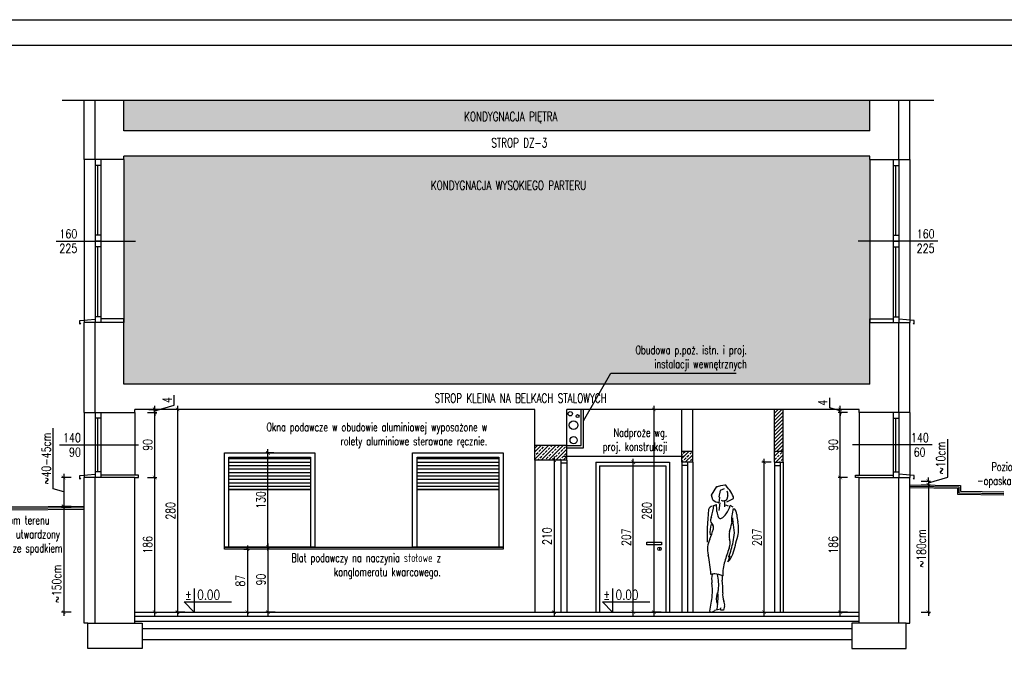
# Model space of a CAD drawing. Header units: millimetres. Extents: x 31969 to 285678, y -69766 to -1123.
# Tile 131 of 161: x 147961 to 149322, y -9936 to -9053. Entities that reach past the tile are written whole.
import ezdxf
from ezdxf.enums import TextEntityAlignment as Align
from ezdxf.lldxf.tags import DXFTag

# ---------------------------------------------------------------- set-up
doc = ezdxf.new("R2010")
doc.units = ezdxf.units.MM
for name, color, linetype in [('a-biblioteka', 251, 'Continuous'), ('a-izolacja 1', 3, 'Continuous'), ('a-koty', 1, 'Continuous'), ('a-opis 1', 3, 'Continuous'), ('a-opis stolarki 2', 1, 'Continuous'), ('a-przekrój 1', 3, 'Continuous'), ('a-przekrój 2', 251, 'Continuous'), ('a-przekrój 3', 1, 'Continuous'), ('a-ramka', 7, 'Continuous'), ('a-stolarka okienna', 3, 'Continuous'), ('a-szkło', 4, 'Continuous'), ('a-szraf', 252, 'Continuous'), ('a-widokowa', 3, 'Continuous'), ('a-wymiary', 11, 'Continuous'), ('a-ściany działowe projektowane', 5, 'Continuous'), ('a-ściany istniejące murowane', 6, 'Continuous')]:
    doc.layers.add(name, color=color, linetype=linetype)
doc.styles.add('RS01507', font='romans.shx', dxfattribs={"width": 0.7, "height": 0.15})
doc.styles.add('WYMIAR', font='romans.shx', dxfattribs={"width": 0.8})
doc.styles.add('WYMIARY', font='simplex.shx', dxfattribs={"width": 0.75})
tags = doc.linetypes.add('DASHED', pattern=[0.75, 0.5, -0.25]).pattern_tags.tags
tags[6:7] = [DXFTag(74, 4), DXFTag(75, 0), DXFTag(340, '0'), DXFTag(46, 1.0), DXFTag(50, 0.0), DXFTag(44, 0.0), DXFTag(45, 0.0)]
tags[4:5] = [DXFTag(74, 4), DXFTag(75, 0), DXFTag(340, '0'), DXFTag(46, 1.0), DXFTag(50, 0.0), DXFTag(44, 0.0), DXFTag(45, 0.0)]
doc.dimstyles.new('MAREK50', dxfattribs={"dimtxt": 12.5, "dimasz": 5, "dimexe": 3, "dimexo": 2, "dimgap": 3.5, "dimtad": 1, "dimdec": 1, "dimdsep": 46, "dimtxsty": 'WYMIARY', "dimblk1": 'ARCHTICK', "dimblk2": 'ARCHTICK', "dimsah": 1, "dimcen": 2.5, "dimdle": 5, "dimadec": 0, "dimazin": 0, "dimtfac": 1, "dimtdec": 1, "dimtmove": 1, "dimatfit": 3, "dimldrblk": 'ARCHTICK', "dimfxl": 0, "dimtolj": 1, "dimtzin": 0, "dimarcsym": 0})
pattern_1 = [(45, (194.2084, 0), (-5.05139407, 5.05139407), []), (45, (191.683, 2.526), (-5.05139407, 5.05139407), [3.571875, -1.7859375])]

# ---------------------------------------------------------------- blocks, each defined once
blk = doc.blocks.new('_ARCHTICK')
at = {"color": 0, "linetype": 'ByBlock', "const_width": 0.15}
blk.add_lwpolyline([(-0.5, -0.5), (0.5, 0.5)], dxfattribs=at)
blk = doc.blocks.new('*D28')
at = {"layer": 'a-wymiary', "color": 0, "lineweight": -2, "ltscale": 100}
for p, q in [((148847.6, -9591.4), (148834.6, -9591.4)), ((148837.6, -9586.4), (148837.6, -9876.4)), ((148847.6, -9871.4), (148834.6, -9871.4))]:
    blk.add_line(p, q, dxfattribs=at)
at = {"layer": 'DEFPOINTS', "color": 0, "ltscale": 100}
for p in [(148852.1, -9591.4), (148837.6, -9871.4), (148864.1, -9871.4)]:
    blk.add_point(p, dxfattribs=at)
at = {"layer": 'a-wymiary', "color": 0, "lineweight": -2, "ltscale": 100, "xscale": 5, "yscale": 5, "zscale": 5}
for p, rotation in [((148837.6, -9591.4), 90), ((148837.6, -9871.4), 270)]:
    blk.add_blockref('_ARCHTICK', p, dxfattribs=dict(at, rotation=rotation))
at = {"layer": 'a-wymiary', "color": 0, "ltscale": 100, "insert": (148827.8, -9731.4), "char_height": 12.5, "attachment_point": 5, "rotation": 90, "style": 'WYMIARY'}
blk.add_mtext('\\A1;280', dxfattribs=at)
blk = doc.blocks.new('*D29')
at = {"layer": 'a-wymiary', "color": 0, "lineweight": -2, "ltscale": 100}
for p, q in [((148189.2, -9591.4), (148176.2, -9591.4)), ((148179.2, -9586.4), (148179.2, -9876.4)), ((148189.2, -9871.4), (148176.2, -9871.4))]:
    blk.add_line(p, q, dxfattribs=at)
at = {"layer": 'DEFPOINTS', "color": 0, "ltscale": 100}
for p in [(148252.6, -9591.4), (148179.2, -9871.4), (148252.6, -9871.4)]:
    blk.add_point(p, dxfattribs=at)
at = {"layer": 'a-wymiary', "color": 0, "lineweight": -2, "ltscale": 100, "xscale": 5, "yscale": 5, "zscale": 5}
for p, rotation in [((148179.2, -9591.4), 90), ((148179.2, -9871.4), 270)]:
    blk.add_blockref('_ARCHTICK', p, dxfattribs=dict(at, rotation=rotation))
at = {"layer": 'a-wymiary', "color": 0, "ltscale": 100, "insert": (148169.5, -9731.4), "char_height": 12.5, "attachment_point": 5, "rotation": 90, "style": 'WYMIARY'}
blk.add_mtext('\\A1;280', dxfattribs=at)
blk = doc.blocks.new('*D26')
at = {"layer": 'a-wymiary', "color": 0, "lineweight": -2, "ltscale": 100}
for p, q in [((148137.7, -9685.4), (148150.7, -9685.4)), ((148147.7, -9876.4), (148147.7, -9680.4)), ((148137.7, -9871.4), (148150.7, -9871.4))]:
    blk.add_line(p, q, dxfattribs=at)
at = {"layer": 'DEFPOINTS', "color": 0, "ltscale": 100}
for p in [(148120.2, -9685.4), (148147.7, -9685.4), (148120.2, -9871.4)]:
    blk.add_point(p, dxfattribs=at)
at = {"layer": 'a-wymiary', "color": 0, "lineweight": -2, "ltscale": 100, "xscale": 5, "yscale": 5, "zscale": 5}
for p, rotation in [((148147.7, -9685.4), 90), ((148147.7, -9871.4), 270)]:
    blk.add_blockref('_ARCHTICK', p, dxfattribs=dict(at, rotation=rotation))
at = {"layer": 'a-wymiary', "color": 0, "ltscale": 100, "insert": (148137.9, -9778.4), "char_height": 12.5, "attachment_point": 5, "rotation": 90, "style": 'WYMIARY'}
blk.add_mtext('\\A1;186', dxfattribs=at)
blk = doc.blocks.new('*D27')
at = {"layer": 'a-wymiary', "color": 0, "lineweight": -2, "ltscale": 100}
for p, q in [((148147.7, -9690.4), (148147.7, -9590.4)), ((148137.7, -9595.4), (148150.7, -9595.4)), ((148137.7, -9685.4), (148150.7, -9685.4))]:
    blk.add_line(p, q, dxfattribs=at)
at = {"layer": 'DEFPOINTS', "color": 0, "ltscale": 100}
for p in [(148120.2, -9595.4), (148147.7, -9595.4), (148120.2, -9685.4)]:
    blk.add_point(p, dxfattribs=at)
at = {"layer": 'a-wymiary', "color": 0, "lineweight": -2, "ltscale": 100, "xscale": 5, "yscale": 5, "zscale": 5}
for p, rotation in [((148147.7, -9595.4), 90), ((148147.7, -9685.4), 270)]:
    blk.add_blockref('_ARCHTICK', p, dxfattribs=dict(at, rotation=rotation))
at = {"layer": 'a-wymiary', "color": 0, "ltscale": 100, "insert": (148137.9, -9640.4), "char_height": 12.5, "attachment_point": 5, "rotation": 90, "style": 'WYMIARY'}
blk.add_mtext('\\A1;90', dxfattribs=at)
blk = doc.blocks.new('*D30')
at = {"layer": 'a-wymiary', "color": 0, "lineweight": -2, "ltscale": 100}
for p, q in [((148174.7, -9585.3), (148174.7, -9571.6)), ((148139.7, -9591.4), (148150.7, -9591.4)), ((148147.7, -9593.4), (148174.7, -9585.3)), ((148147.7, -9591.4), (148147.7, -9586.4)), ((148147.7, -9595.4), (148147.7, -9591.4)), ((148147.7, -9595.4), (148147.7, -9591.4)), ((148139.7, -9595.4), (148150.7, -9595.4)), ((148147.7, -9595.4), (148147.7, -9600.4))]:
    blk.add_line(p, q, dxfattribs=at)
at = {"layer": 'DEFPOINTS', "color": 0, "ltscale": 100}
for p in [(148137.7, -9591.4), (148147.7, -9591.4), (148137.7, -9595.4)]:
    blk.add_point(p, dxfattribs=at)
at = {"layer": 'a-wymiary', "color": 0, "lineweight": -2, "ltscale": 100, "xscale": 5, "yscale": 5, "zscale": 5}
for p, rotation in [((148147.7, -9591.4), 270), ((148147.7, -9595.4), 90)]:
    blk.add_blockref('_ARCHTICK', p, dxfattribs=dict(at, rotation=rotation))
at = {"layer": 'a-wymiary', "color": 0, "ltscale": 100, "insert": (148164.9, -9578.5), "char_height": 12.5, "attachment_point": 5, "rotation": 90, "style": 'WYMIARY'}
blk.add_mtext('\\A1;4', dxfattribs=at)
blk = doc.blocks.new('*D31')
at = {"layer": 'a-wymiary', "color": 0, "lineweight": -2, "ltscale": 100}
for p, q in [((148699.7, -9661.4), (148696.7, -9661.4)), ((148699.7, -9656.4), (148699.7, -9876.4)), ((148699.7, -9871.4), (148696.7, -9871.4))]:
    blk.add_line(p, q, dxfattribs=at)
at = {"layer": 'DEFPOINTS', "color": 0, "ltscale": 100}
for p in [(148701.6, -9661.4), (148699.7, -9871.4), (148701.6, -9871.4)]:
    blk.add_point(p, dxfattribs=at)
at = {"layer": 'a-wymiary', "color": 0, "lineweight": -2, "ltscale": 100, "xscale": 5, "yscale": 5, "zscale": 5}
for p, rotation in [((148699.7, -9661.4), 90), ((148699.7, -9871.4), 270)]:
    blk.add_blockref('_ARCHTICK', p, dxfattribs=dict(at, rotation=rotation))
at = {"layer": 'a-wymiary', "color": 0, "ltscale": 100, "insert": (148690, -9766.4), "char_height": 12.5, "attachment_point": 5, "rotation": 90, "style": 'WYMIARY'}
blk.add_mtext('\\A1;210', dxfattribs=at)
blk = doc.blocks.new('*D32')
at = {"layer": 'a-wymiary', "color": 0, "lineweight": -2, "ltscale": 100}
for p, q in [((148275.8, -9779.4), (148275.8, -9876.4)), ((148271, -9784.4), (148278.8, -9784.4)), ((148271, -9871.4), (148278.8, -9871.4))]:
    blk.add_line(p, q, dxfattribs=at)
at = {"layer": 'DEFPOINTS', "color": 0, "ltscale": 100}
for p in [(148269, -9784.4), (148269, -9871.4), (148275.8, -9871.4)]:
    blk.add_point(p, dxfattribs=at)
at = {"layer": 'a-wymiary', "color": 0, "lineweight": -2, "ltscale": 100, "xscale": 5, "yscale": 5, "zscale": 5}
for p, rotation in [((148275.8, -9784.4), 90), ((148275.8, -9871.4), 270)]:
    blk.add_blockref('_ARCHTICK', p, dxfattribs=dict(at, rotation=rotation))
at = {"layer": 'a-wymiary', "color": 0, "ltscale": 100, "insert": (148266, -9827.9), "char_height": 12.5, "attachment_point": 5, "rotation": 90, "style": 'WYMIARY'}
blk.add_mtext('\\A1;87', dxfattribs=at)
blk = doc.blocks.new('*D33')
at = {"layer": 'a-wymiary', "color": 0, "lineweight": -2, "ltscale": 100}
for p, q in [((148314.1, -9781.4), (148301.1, -9781.4)), ((148304.1, -9776.4), (148304.1, -9876.4)), ((148314.1, -9871.4), (148301.1, -9871.4))]:
    blk.add_line(p, q, dxfattribs=at)
at = {"layer": 'DEFPOINTS', "color": 0, "ltscale": 100}
for p in [(148317.7, -9781.4), (148304.1, -9871.4), (148317.7, -9871.4)]:
    blk.add_point(p, dxfattribs=at)
at = {"layer": 'a-wymiary', "color": 0, "lineweight": -2, "ltscale": 100, "xscale": 5, "yscale": 5, "zscale": 5}
for p, rotation in [((148304.1, -9781.4), 90), ((148304.1, -9871.4), 270)]:
    blk.add_blockref('_ARCHTICK', p, dxfattribs=dict(at, rotation=rotation))
at = {"layer": 'a-wymiary', "color": 0, "ltscale": 100, "insert": (148294.4, -9826.4), "char_height": 12.5, "attachment_point": 5, "rotation": 90, "style": 'WYMIARY'}
blk.add_mtext('\\A1;90', dxfattribs=at)
blk = doc.blocks.new('*D37')
at = {"layer": 'a-wymiary', "color": 0, "lineweight": -2, "ltscale": 100}
for p, q in [((148809.1, -9876.4), (148809.1, -9659.4)), ((148799.1, -9664.4), (148812.1, -9664.4)), ((148799.1, -9871.4), (148812.1, -9871.4))]:
    blk.add_line(p, q, dxfattribs=at)
at = {"layer": 'DEFPOINTS', "color": 0, "ltscale": 100}
for p in [(148757.2, -9664.4), (148809.1, -9664.4), (148757.2, -9871.4)]:
    blk.add_point(p, dxfattribs=at)
at = {"layer": 'a-wymiary', "color": 0, "lineweight": -2, "ltscale": 100, "xscale": 5, "yscale": 5, "zscale": 5}
for p, rotation in [((148809.1, -9664.4), 90), ((148809.1, -9871.4), 270)]:
    blk.add_blockref('_ARCHTICK', p, dxfattribs=dict(at, rotation=rotation))
at = {"layer": 'a-wymiary', "color": 0, "ltscale": 100, "insert": (148799.3, -9767.9), "char_height": 12.5, "attachment_point": 5, "rotation": 90, "style": 'WYMIARY'}
blk.add_mtext('\\A1;207', dxfattribs=at)
blk = doc.blocks.new('*D38')
at = {"layer": 'a-wymiary', "color": 0, "lineweight": -2, "ltscale": 100}
for p, q in [((148989.8, -9876.4), (148989.8, -9659.4)), ((148999.8, -9664.4), (148986.8, -9664.4)), ((148979.8, -9871.4), (148992.8, -9871.4))]:
    blk.add_line(p, q, dxfattribs=at)
at = {"layer": 'DEFPOINTS', "color": 0, "ltscale": 100}
for p in [(148989.8, -9664.4), (149008.7, -9664.4), (148937.9, -9871.4)]:
    blk.add_point(p, dxfattribs=at)
at = {"layer": 'a-wymiary', "color": 0, "lineweight": -2, "ltscale": 100, "xscale": 5, "yscale": 5, "zscale": 5}
for p, rotation in [((148989.8, -9664.4), 90), ((148989.8, -9871.4), 270)]:
    blk.add_blockref('_ARCHTICK', p, dxfattribs=dict(at, rotation=rotation))
at = {"layer": 'a-wymiary', "color": 0, "ltscale": 100, "insert": (148980.1, -9767.9), "char_height": 12.5, "attachment_point": 5, "rotation": 90, "style": 'WYMIARY'}
blk.add_mtext('\\A1;207', dxfattribs=at)
blk = doc.blocks.new('*D40')
at = {"layer": 'a-wymiary', "color": 0, "lineweight": -2, "ltscale": 100}
for p, q in [((148007.5, -9701.1), (148007.5, -9617.3)), ((148032, -9685.4), (148019, -9685.4)), ((148022, -9680.4), (148022, -9730.4)), ((148022, -9705.4), (148007.5, -9701.1)), ((148032, -9725.4), (148019, -9725.4))]:
    blk.add_line(p, q, dxfattribs=at)
at = {"layer": 'DEFPOINTS', "color": 0, "ltscale": 100}
for p in [(148050.2, -9685.4), (148022, -9725.4), (148050.6, -9725.4)]:
    blk.add_point(p, dxfattribs=at)
at = {"layer": 'a-wymiary', "color": 0, "lineweight": -2, "ltscale": 100, "xscale": 5, "yscale": 5, "zscale": 5}
for p, rotation in [((148022, -9685.4), 90), ((148022, -9725.4), 270)]:
    blk.add_blockref('_ARCHTICK', p, dxfattribs=dict(at, rotation=rotation))
at = {"layer": 'a-wymiary', "color": 0, "ltscale": 100, "insert": (147997.7, -9659.2), "char_height": 12.5, "attachment_point": 5, "rotation": 90, "style": 'WYMIARY'}
blk.add_mtext('\\A1;~40-45cm', dxfattribs=at)
blk = doc.blocks.new('*D41')
at = {"layer": 'a-wymiary', "color": 0, "lineweight": -2, "ltscale": 100}
for p, q in [((148304.1, -9786.4), (148304.1, -9646.4)), ((148312.1, -9651.4), (148301.1, -9651.4)), ((148312.1, -9781.4), (148301.1, -9781.4))]:
    blk.add_line(p, q, dxfattribs=at)
at = {"layer": 'DEFPOINTS', "color": 0, "ltscale": 100}
for p in [(148304.1, -9651.4), (148314.1, -9651.4), (148314.1, -9781.4)]:
    blk.add_point(p, dxfattribs=at)
at = {"layer": 'a-wymiary', "color": 0, "lineweight": -2, "ltscale": 100, "xscale": 5, "yscale": 5, "zscale": 5}
for p, rotation in [((148304.1, -9651.4), 90), ((148304.1, -9781.4), 270)]:
    blk.add_blockref('_ARCHTICK', p, dxfattribs=dict(at, rotation=rotation))
at = {"layer": 'a-wymiary', "color": 0, "ltscale": 100, "insert": (148294.4, -9716.4), "char_height": 12.5, "attachment_point": 5, "rotation": 90, "style": 'WYMIARY'}
blk.add_mtext('\\A1;130', dxfattribs=at)
blk = doc.blocks.new('*D148')
at = {"layer": 'a-wymiary', "color": 0, "lineweight": -2, "ltscale": 100}
for p, q in [((148032, -9727.4), (148019, -9727.4)), ((148022, -9722.4), (148022, -9876.4)), ((148032, -9871.4), (148019, -9871.4))]:
    blk.add_line(p, q, dxfattribs=at)
at = {"layer": 'DEFPOINTS', "color": 0, "ltscale": 100}
for p in [(148050.2, -9727.4), (148022, -9871.4), (149001.1, -9871.4)]:
    blk.add_point(p, dxfattribs=at)
at = {"layer": 'a-wymiary', "color": 0, "lineweight": -2, "ltscale": 100, "xscale": 5, "yscale": 5, "zscale": 5}
for p, rotation in [((148022, -9727.4), 90), ((148022, -9871.4), 270)]:
    blk.add_blockref('_ARCHTICK', p, dxfattribs=dict(at, rotation=rotation))
at = {"layer": 'a-wymiary', "color": 0, "ltscale": 100, "insert": (148012.2, -9832.4), "char_height": 12.5, "attachment_point": 5, "rotation": 90, "style": 'WYMIARY'}
blk.add_mtext('\\A1;~150cm', dxfattribs=at)
blk = doc.blocks.new('*D169')
at = {"layer": 'a-wymiary', "color": 0, "lineweight": -2, "ltscale": 100}
for p, q in [((149105.1, -9685.4), (149092.1, -9685.4)), ((149095.1, -9876.4), (149095.1, -9680.4)), ((149105.1, -9871.4), (149092.1, -9871.4))]:
    blk.add_line(p, q, dxfattribs=at)
at = {"layer": 'DEFPOINTS', "color": 0, "ltscale": 100}
for p in [(149095.1, -9685.4), (149121.2, -9685.4), (149121.2, -9871.4)]:
    blk.add_point(p, dxfattribs=at)
at = {"layer": 'a-wymiary', "color": 0, "lineweight": -2, "ltscale": 100, "xscale": 5, "yscale": 5, "zscale": 5}
for p, rotation in [((149095.1, -9685.4), 90), ((149095.1, -9871.4), 270)]:
    blk.add_blockref('_ARCHTICK', p, dxfattribs=dict(at, rotation=rotation))
at = {"layer": 'a-wymiary', "color": 0, "ltscale": 100, "insert": (149085.4, -9778.4), "char_height": 12.5, "attachment_point": 5, "rotation": 90, "style": 'WYMIARY'}
blk.add_mtext('\\A1;186', dxfattribs=at)
blk = doc.blocks.new('*D170')
at = {"layer": 'a-wymiary', "color": 0, "lineweight": -2, "ltscale": 100}
for p, q in [((149095.1, -9690.4), (149095.1, -9590.4)), ((149105.1, -9595.4), (149092.1, -9595.4)), ((149105.1, -9685.4), (149092.1, -9685.4))]:
    blk.add_line(p, q, dxfattribs=at)
at = {"layer": 'DEFPOINTS', "color": 0, "ltscale": 100}
for p in [(149095.1, -9595.4), (149121.2, -9595.4), (149121.2, -9685.4)]:
    blk.add_point(p, dxfattribs=at)
at = {"layer": 'a-wymiary', "color": 0, "lineweight": -2, "ltscale": 100, "xscale": 5, "yscale": 5, "zscale": 5}
for p, rotation in [((149095.1, -9595.4), 90), ((149095.1, -9685.4), 270)]:
    blk.add_blockref('_ARCHTICK', p, dxfattribs=dict(at, rotation=rotation))
at = {"layer": 'a-wymiary', "color": 0, "ltscale": 100, "insert": (149085.4, -9640.4), "char_height": 12.5, "attachment_point": 5, "rotation": 90, "style": 'WYMIARY'}
blk.add_mtext('\\A1;90', dxfattribs=at)
blk = doc.blocks.new('*D171')
at = {"layer": 'a-wymiary', "color": 0, "lineweight": -2, "ltscale": 100}
for p, q in [((149243.9, -9684.8), (149243.9, -9632.3)), ((149216.9, -9692.9), (149243.9, -9684.8)), ((149216.9, -9690.4), (149216.9, -9685.4)), ((149206.9, -9690.4), (149219.9, -9690.4)), ((149206.9, -9695.4), (149219.9, -9695.4)), ((149216.9, -9690.4), (149216.9, -9695.4)), ((149216.9, -9690.4), (149216.9, -9695.4)), ((149216.9, -9695.4), (149216.9, -9700.4))]:
    blk.add_line(p, q, dxfattribs=at)
at = {"layer": 'DEFPOINTS', "color": 0, "ltscale": 100}
for p in [(149190.6, -9695.4), (149191.2, -9690.4), (149216.9, -9695.4)]:
    blk.add_point(p, dxfattribs=at)
at = {"layer": 'a-wymiary', "color": 0, "lineweight": -2, "ltscale": 100, "xscale": 5, "yscale": 5, "zscale": 5}
for p, rotation in [((149216.9, -9690.4), 270), ((149216.9, -9695.4), 90)]:
    blk.add_blockref('_ARCHTICK', p, dxfattribs=dict(at, rotation=rotation))
at = {"layer": 'a-wymiary', "color": 0, "ltscale": 100, "insert": (149234.1, -9658.5), "char_height": 12.5, "attachment_point": 5, "rotation": 90, "style": 'WYMIARY'}
blk.add_mtext('\\A1;~10cm', dxfattribs=at)
blk = doc.blocks.new('*D168')
at = {"layer": 'a-wymiary', "color": 0, "lineweight": -2, "ltscale": 100}
for p, q in [((149206.9, -9695.4), (149219.9, -9695.4)), ((149216.9, -9690.4), (149216.9, -9876.4)), ((149206.9, -9871.4), (149219.9, -9871.4))]:
    blk.add_line(p, q, dxfattribs=at)
at = {"layer": 'DEFPOINTS', "color": 0, "ltscale": 100}
for p in [(149190.6, -9695.4), (149121.2, -9871.4), (149216.9, -9871.4)]:
    blk.add_point(p, dxfattribs=at)
at = {"layer": 'a-wymiary', "color": 0, "lineweight": -2, "ltscale": 100, "xscale": 5, "yscale": 5, "zscale": 5}
for p, rotation in [((149216.9, -9695.4), 90), ((149216.9, -9871.4), 270)]:
    blk.add_blockref('_ARCHTICK', p, dxfattribs=dict(at, rotation=rotation))
at = {"layer": 'a-wymiary', "color": 0, "ltscale": 100, "insert": (149207.1, -9783.4), "char_height": 12.5, "attachment_point": 5, "rotation": 90, "style": 'WYMIARY'}
blk.add_mtext('\\A1;~180cm', dxfattribs=at)
blk = doc.blocks.new('*D172')
at = {"layer": 'a-wymiary', "color": 0, "lineweight": -2, "ltscale": 100}
for p, q in [((149080.6, -9589.1), (149080.6, -9575.4)), ((149095.1, -9593.4), (149080.6, -9589.1)), ((149105.1, -9591.4), (149092.1, -9591.4)), ((149095.1, -9591.4), (149095.1, -9586.4)), ((149095.1, -9595.4), (149095.1, -9591.4)), ((149095.1, -9595.4), (149095.1, -9591.4)), ((149105.1, -9595.4), (149092.1, -9595.4)), ((149095.1, -9595.4), (149095.1, -9600.4))]:
    blk.add_line(p, q, dxfattribs=at)
at = {"layer": 'DEFPOINTS', "color": 0, "ltscale": 100}
for p in [(149095.1, -9591.4), (149121.2, -9591.4), (149121.2, -9595.4)]:
    blk.add_point(p, dxfattribs=at)
at = {"layer": 'a-wymiary', "color": 0, "lineweight": -2, "ltscale": 100, "xscale": 5, "yscale": 5, "zscale": 5}
for p, rotation in [((149095.1, -9591.4), 270), ((149095.1, -9595.4), 90)]:
    blk.add_blockref('_ARCHTICK', p, dxfattribs=dict(at, rotation=rotation))
at = {"layer": 'a-wymiary', "color": 0, "ltscale": 100, "insert": (149070.9, -9582.2), "char_height": 12.5, "attachment_point": 5, "rotation": 90, "style": 'WYMIARY'}
blk.add_mtext('\\A1;4', dxfattribs=at)

msp = doc.modelspace()

# ---------------------------------------------------------------- hatches: boundary and pattern name
at = {"layer": 'a-biblioteka', "ltscale": 100}
h = msp.add_hatch(dxfattribs=at)
h.set_pattern_fill('LINE', color=256, scale=1.5)
h.set_pattern_definition([(0, (194.2084, -1), (0, 4.7625), [])])
h.paths.add_polyline_path([(148623.17, -9701.9), (148623.17, -9657.4), (148510.17, -9657.4), (148510.17, -9701.9)])
h.paths.add_polyline_path([(148363.17, -9701.9), (148363.17, -9657.4), (148250.17, -9657.4), (148250.17, -9701.9)])
at = {"layer": 'a-przekrój 2', "ltscale": 0.1}
h = msp.add_hatch(dxfattribs=at)
h.set_pattern_fill('LINE', color=256, scale=1.125, angle=45)
h.set_pattern_definition([(45, (194.2084, 0), (-2.52569703, 2.52569703), [])])
h.paths.add_polyline_path([(149004.17, -9649.4), (149016.17, -9649.4), (149016.17, -9591.4), (149004.17, -9591.4)])
h = msp.add_hatch(dxfattribs=at)
h.set_pattern_fill('BRASS,_O', color=256, scale=1.125, angle=45)
h.set_pattern_definition(pattern_1)
h.paths.add_polyline_path([(148717.17, -9661.4), (148717.17, -9641.4), (148673.17, -9641.4), (148673.17, -9661.4)])
h = msp.add_hatch(dxfattribs=at)
h.set_pattern_fill('BRASS,_O', color=256, scale=1.125, angle=45)
h.set_pattern_definition(pattern_1)
h.paths.add_polyline_path([(148891.17, -9664.4), (148891.17, -9649.4), (148876.17, -9649.4), (148876.17, -9664.4)])
h = msp.add_hatch(dxfattribs=at)
h.set_pattern_fill('BRASS,_O', color=256, scale=1.125, angle=45)
h.set_pattern_definition([(45, (319.2084, 0), (-5.05139407, 5.05139407), []), (45, (316.683, 2.526), (-5.05139407, 5.05139407), [3.571875, -1.7859375])])
h.paths.add_polyline_path([(149004.17, -9649.4), (149004.17, -9664.4), (149016.17, -9664.4), (149016.17, -9649.4)])
at = {"layer": 'a-szraf', "ltscale": 30}
h = msp.add_hatch(dxfattribs=at)
h.set_pattern_fill('DOTS', color=256, scale=1.5)
h.set_pattern_definition([(0, (2694.2084, -3226.4559), (1.190625, 2.38125), [0, -2.38125])])
h.paths.add_polyline_path([(149136.17, -9250.4), (149136.17, -9241.4), (148105.17, -9241.4), (148105.17, -9250.4), (148105.17, -9475.18), (148105.17, -9475.4), (148105.17, -9556.4), (149136.17, -9556.4), (149136.17, -9475.4), (149136.17, -9470.4)])
h.paths.add_polyline_path([(149136.17, -9164.92), (148105.17, -9164.92), (148105.17, -9206.4), (149136.17, -9206.4)])

# ---------------------------------------------------------------- linework, layer by layer
at = {"layer": 'a-biblioteka'}
for p, q in [((148917.36, -9709.69), (148924.46, -9697.78)), ((148934.85, -9701.24), (148929.36, -9703.27)), ((148930.21, -9696.34), (148935.45, -9695.33)), ((148918.97, -9716.44), (148917.36, -9709.69)), ((148929.36, -9703.27), (148927.33, -9711.88)), ((148927.33, -9711.88), (148928.43, -9712.73)), ((148928.43, -9712.73), (148927.5, -9720.41)), ((148947.11, -9714.84), (148937.9, -9719.57)), ((148913.04, -9729.46), (148912.02, -9742.38)), ((148920.58, -9723.94), (148924.17, -9722.74)), ((148928.85, -9720.52), (148927.49, -9731.2)), ((148935.62, -9726.07), (148935.71, -9717.24)), ((148936.7, -9723.34), (148940.02, -9724.53)), ((148947.32, -9726.39), (148943, -9724.2)), ((148912.02, -9742.38), (148911.26, -9754.71)), ((148929.68, -9866.72), (148930.74, -9864.89)), ((148935.23, -9863.25), (148933.89, -9868.61)), ((148929.82, -9867.11), (148921.55, -9869.03)), ((148930.28, -9868.49), (148929.68, -9866.72)), ((148933.89, -9868.61), (148930.28, -9868.49))]:
    msp.add_line(p, q, dxfattribs=at)
for centre, radius, start, end in [((148924.4, -9691.77), 6, 270.60418, 295.64674), ((148925.93, -9686.62), 10.62, 275.74095, 293.72716), ((148904.61, -9730.12), 46.49, 22.87603, 48.45463), ((148936.33, -9714.23), 2.51, 288.71086, 353.93179), ((148998.88, -9724.92), 60.95, 165.93762, 170.15838), ((148929.6, -9708.47), 10.28, 350.83442, 24.0383), ((148937.53, -9712.26), 9.92, 344.94876, 1.21953), ((148920.06, -9732.4), 7.61, 102.85932, 157.24838), ((148784.76, -9701.98), 137.58, 344.14016, 350.81903), ((148935.15, -9692.81), 28.64, 235.60158, 254.51849), ((148085.64, -9773.02), 840.03, 2.76109, 3.4312), ((148933.64, -9710.58), 6.97, 244.38065, 300.07868), ((148886.8, -9704.2), 59.65, 328.3169, 340.41452), ((148996.46, -9743.94), 51.58, 162.22446, 185.16389), ((148943.5, -9735.68), 8.52, 353.96663, 56.05718), ((148926.61, -9744.8), 10.84, 151.23017, 182.56899), ((148943.4, -9731.47), 18.73, 183.30646, 208.60477), ((148929.73, -9738.87), 3.19, 209.45938, 294.80579), ((148919.16, -9722.84), 22.37, 302.17446, 325.39995), ((148964.91, -9741.53), 18.82, 179.3889, 197.56466), ((149039.59, -9729.21), 87.93, 184.80139, 191.43932), ((149415.04, -9768.58), 503.96, 178.42339, 180.7067), ((148688.97, -9683.33), 242.23, 338.91939, 342.41294), ((148942.89, -9759.36), 27.86, 159.57811, 191.02575), ((148926.85, -9742.77), 11.35, 192.79592, 227.83065), ((148913.15, -9754.63), 7, 344.27241, 29.51096), ((148880.9, -9737.73), 65.1, 340.02788, 350.40395), ((148881.48, -9764.12), 67.4, 1.93973, 14.36355), ((148914.59, -9756.38), 40.02, 345.58015, 14.06357), ((148943.81, -9784.58), 32.1, 153.90443, 194.18157), ((148963.28, -9765.16), 21.82, 166.21858, 195.0994), ((148647.68, -9696.1), 313.64, 342.33755, 347.05766), ((148870.04, -9756.23), 79, 346.83196, 355.92529), ((149608.77, -10014.45), 706.25, 160.86285, 162.43419), ((148865.72, -9761.19), 82.28, 335.84953, 350.88287), ((148925.33, -9775.97), 17.64, 336.80037, 16.86775), ((148650.14, -9843.14), 267.4, 5.08809, 10.92907), ((148917.15, -9780.2), 31.39, 316.12551, 339.37345), ((148890.71, -9778.9), 54.22, 334.83162, 344.03087), ((148937.77, -9786.37), 9.01, 289.71758, 304.28163), ((148991.08, -9818.62), 58.27, 162.70786, 182.52221), ((148921.35, -9832.64), 14.08, 88.72389, 110.18821), ((148953.11, -9825.27), 35.72, 169.85147, 189.00976), ((148915.44, -9870.43), 52.24, 70.50886, 83.15326), ((148866.23, -9833.36), 60.96, 353.33361, 13.46108), ((148943.3, -9824.88), 11.53, 160.50413, 191.84656), ((148839.17, -9841.84), 79.42, 355.36989, 7.94332), ((148861.17, -9839.16), 71.83, 355.73989, 9.54723), ((146645.05, -9521.9), 2296.58, 351.28338, 351.83036), ((148939.56, -9852.49), 15.76, 155.7669, 207.48602), ((148906.15, -9837.61), 20.82, 336.1784, 352.20626), ((148887.91, -9851.5), 38.56, 345.7931, 10.5801), ((148955.67, -9847.61), 23.07, 172.24328, 201.53793), ((149928.53, -9968.56), 1008.99, 173.87804, 174.29912), ((148923.89, -9861.21), 11.52, 349.78315, 26.42818), ((148916.18, -9870.22), 1.11, 165.4338, 274.2154), ((148887.72, -9773.31), 102.08, 286.23725, 288.138), ((148918.91, -9867.13), 3.25, 280.45709, 324.1708)]:
    msp.add_arc(centre, radius, start, end, dxfattribs=at)
at = {"layer": 'a-izolacja 1'}
for p, q in [((148065.17, -9246.4), (148065.17, -9164.92)), ((149176.17, -9246.4), (149176.17, -9164.92)), ((148065.17, -9595.4), (148065.17, -9471.4)), ((149176.17, -9595.4), (149176.17, -9471.4)), ((148065.17, -9886.63), (148065.17, -9685.63)), ((149176.17, -9886.4), (149176.17, -9685.4))]:
    msp.add_line(p, q, dxfattribs=at)
at = {"layer": 'a-koty'}
for points in [[(148202.37, -9838.64), (148202.37, -9871.4), (148188.22, -9857.25), (148253.99, -9857.25)], [(148780.54, -9838.64), (148780.54, -9871.4), (148766.39, -9857.25), (148832.16, -9857.25)]]:
    msp.add_lwpolyline(points, dxfattribs=at)
at = {"layer": 'a-opis 1', "ltscale": 40}
for p, q in [((148740.24, -9606.91), (148778.11, -9541.51)), ((148778.11, -9541.51), (148951.48, -9541.51)), ((148712.4, -9655.72), (148879.27, -9655.72))]:
    msp.add_line(p, q, dxfattribs=at)
at = {"layer": 'a-opis stolarki 2'}
for p, q in [((148011.27, -9358.9), (148121.24, -9358.9)), ((149230.06, -9358.9), (149120.1, -9358.9)), ((148016.3, -9640.4), (148125.08, -9640.4)), ((149222.16, -9640.4), (149112.19, -9640.4))]:
    msp.add_line(p, q, dxfattribs=at)
at = {"layer": 'a-przekrój 1', "ltscale": 100}
for p, q in [((148737.24, -9641.4), (148737.24, -9591.4)), ((148740.24, -9644.4), (148740.24, -9591.4)), ((148717.17, -9641.4), (148737.24, -9641.4)), ((148717.17, -9644.4), (148740.24, -9644.4))]:
    msp.add_line(p, q, dxfattribs=at)
at = {"layer": 'a-przekrój 1'}
for p, q in [((149191.17, -9695.4), (149261.17, -9696.4)), ((149191.17, -9697.4), (149259.17, -9698.37)), ((149191.17, -9699.4), (149257.17, -9700.34)), ((149257.17, -9700.34), (149257.17, -9708.34)), ((149259.17, -9698.37), (149259.17, -9706.37)), ((149261.17, -9696.4), (149261.17, -9704.4)), ((149257.17, -9708.34), (149321.17, -9709.4)), ((149259.17, -9706.37), (149321.17, -9707.4)), ((149261.17, -9704.4), (149321.17, -9705.4)), ((148050.17, -9725.4), (147950.12, -9726.4)), ((148050.17, -9727.4), (147950.12, -9728.4)), ((148050.17, -9729.4), (147950.12, -9730.4)), ((149121.17, -9877.4), (148120.17, -9877.4)), ((149121.17, -9884.4), (148120.17, -9884.4)), ((149111.17, -9894.4), (148130.17, -9894.4)), ((149111.17, -9909.4), (148130.17, -9909.4))]:
    msp.add_line(p, q, dxfattribs=at)
at = {"layer": 'a-przekrój 1', "ltscale": 100}
for centre, radius in [((148721.94, -9597.39), 3), ((148726.63, -9613.04), 6), ((148732.13, -9600.5), 2), ((148726.63, -9633.87), 5)]:
    msp.add_circle(centre, radius, dxfattribs=at)
at = {"layer": 'a-przekrój 3', "ltscale": 100}
msp.add_line((148120.17, -9871.4), (149121.17, -9871.4), dxfattribs=at)
at = {"layer": 'a-ramka', "ltscale": 0.5}
for points in [[(149834.07, -10538.13), (147734.07, -10538.13), (147734.07, -9053.13), (149834.07, -9053.13)], [(147859.07, -9088.13), (149799.07, -9088.13), (149799.07, -10503.13), (147859.07, -10503.13)]]:
    msp.add_lwpolyline(points, close=True, dxfattribs=at)
at = {"layer": 'a-stolarka okienna'}
for p, q in [((148050.17, -9246.4), (148050.17, -9471.18)), ((148065.17, -9246.4), (148065.17, -9471.4)), ((148073.17, -9246.63), (148073.17, -9471.4)), ((148105.17, -9246.4), (148105.17, -9471.18)), ((149136.17, -9246.4), (149136.17, -9471.18)), ((149168.17, -9246.63), (149168.17, -9471.4)), ((149176.17, -9246.4), (149176.17, -9471.4)), ((149191.17, -9246.4), (149191.17, -9471.18)), ((148073.17, -9254.4), (148065.17, -9254.4)), ((149168.17, -9254.4), (149176.17, -9254.4)), ((148073.17, -9350.9), (148065.17, -9350.9)), ((148073.17, -9358.9), (148065.17, -9358.9)), ((149168.17, -9350.9), (149176.17, -9350.9)), ((149168.17, -9358.9), (149176.17, -9358.9)), ((148073.17, -9366.9), (148065.17, -9366.9)), ((149168.17, -9366.9), (149176.17, -9366.9)), ((148044.21, -9468.64), (148065.17, -9466.9)), ((148044.21, -9473.64), (148044.21, -9468.64)), ((148073.17, -9463.4), (148065.17, -9463.4)), ((148105.17, -9466.4), (148073.17, -9466.4)), ((148105.17, -9471.4), (148105.17, -9466.4)), ((149136.17, -9471.4), (149136.17, -9466.4)), ((149136.17, -9466.4), (149168.17, -9466.4)), ((149168.17, -9463.4), (149176.17, -9463.4)), ((149197.13, -9468.64), (149176.17, -9466.9)), ((149197.13, -9473.64), (149197.13, -9468.64)), ((148044.21, -9473.64), (148045.35, -9472.15)), ((149197.13, -9473.64), (149195.99, -9472.15)), ((148050.17, -9595.63), (148050.17, -9685.4)), ((148065.17, -9595.4), (148065.17, -9685.4)), ((148073.17, -9603.4), (148065.17, -9603.4)), ((148073.17, -9595.63), (148073.17, -9685.4)), ((148120.17, -9595.4), (148120.17, -9682.4)), ((149121.17, -9595.4), (149121.17, -9682.4)), ((149168.17, -9595.63), (149168.17, -9685.4)), ((149168.17, -9603.4), (149176.17, -9603.4)), ((149176.17, -9595.4), (149176.17, -9685.4)), ((149191.17, -9595.63), (149191.17, -9685.4)), ((148044.21, -9682.64), (148065.17, -9680.9)), ((148044.21, -9687.64), (148044.21, -9682.64)), ((148044.21, -9687.64), (148045.35, -9686.15)), ((148073.17, -9677.4), (148065.17, -9677.4)), ((148120.17, -9682.4), (148073.17, -9682.4)), ((148125.17, -9682.4), (148120.17, -9682.4)), ((148120.17, -9685.4), (148125.17, -9685.4)), ((148125.17, -9685.4), (148125.17, -9682.4)), ((149116.17, -9685.4), (149116.17, -9682.4)), ((149116.17, -9682.4), (149168.17, -9682.4)), ((149121.17, -9685.4), (149116.17, -9685.4)), ((149168.17, -9677.4), (149176.17, -9677.4)), ((149197.13, -9682.64), (149176.17, -9680.9)), ((149197.13, -9687.64), (149195.99, -9686.15)), ((149197.13, -9687.64), (149197.13, -9682.64))]:
    msp.add_line(p, q, dxfattribs=at)
at = {"layer": 'a-szkło', "ltscale": 2}
for p, q in [((148069.17, -9350.9), (148069.17, -9254.4)), ((149172.17, -9350.9), (149172.17, -9254.4)), ((148069.17, -9463.4), (148069.17, -9366.9)), ((149172.17, -9463.4), (149172.17, -9366.9)), ((148069.17, -9677.4), (148069.17, -9603.4)), ((149172.17, -9677.4), (149172.17, -9603.4))]:
    msp.add_line(p, q, dxfattribs=at)
at = {"layer": 'a-widokowa', "ltscale": 100}
for p, q in [((148673.17, -9661.4), (148673.17, -9871.4)), ((148709.17, -9661.4), (148709.17, -9871.4)), ((148717.17, -9661.4), (148717.17, -9871.4)), ((148717.17, -9665.4), (148709.17, -9665.4)), ((148757.17, -9664.4), (148859.17, -9664.4)), ((148757.17, -9664.4), (148757.17, -9871.4)), ((148762.17, -9669.4), (148854.17, -9669.4)), ((148762.17, -9669.4), (148762.17, -9871.4)), ((148854.17, -9669.4), (148854.17, -9871.4)), ((148859.17, -9664.4), (148859.17, -9871.4)), ((148876.17, -9664.4), (148876.17, -9871.4)), ((148876.17, -9668.4), (148884.17, -9668.4)), ((148884.17, -9664.4), (148884.17, -9871.4)), ((148891.17, -9664.4), (148891.17, -9871.4)), ((149004.17, -9664.72), (149004.17, -9871.72)), ((149004.17, -9668.72), (149012.17, -9668.72)), ((149012.17, -9664.72), (149012.17, -9871.72)), ((149016.17, -9664.4), (149016.17, -9871.4)), ((148250.17, -9701.9), (148363.17, -9701.9)), ((148510.17, -9701.9), (148623.17, -9701.9)), ((148845.31, -9782.93), (148845.31, -9784.93))]:
    msp.add_line(p, q, dxfattribs=at)
for points in [[(148244.17, -9651.4), (148369.17, -9651.4), (148369.17, -9781.4), (148244.17, -9781.4)], [(148250.17, -9657.4), (148363.17, -9657.4), (148363.17, -9781.4), (148250.17, -9781.4)], [(148250.17, -9657.4), (148363.17, -9657.4), (148363.17, -9701.9), (148250.17, -9701.9)], [(148504.17, -9651.4), (148629.17, -9651.4), (148629.17, -9781.4), (148504.17, -9781.4)], [(148510.17, -9657.4), (148623.17, -9657.4), (148623.17, -9781.4), (148510.17, -9781.4)], [(148510.17, -9657.4), (148623.17, -9657.4), (148623.17, -9701.9), (148510.17, -9701.9)], [(148244.17, -9781.4), (148629.17, -9781.4), (148629.17, -9784.4), (148244.17, -9784.4)], [(148827.88, -9774.6), (148847.97, -9774.6), (148847.97, -9778.2), (148827.88, -9778.2)]]:
    msp.add_lwpolyline(points, close=True, dxfattribs=at)
msp.add_circle((148845.31, -9783.93), 2.5, dxfattribs=at)
at = {"layer": 'a-ściany działowe projektowane', "ltscale": 20}
for p, q in [((149004.17, -9664.4), (149004.17, -9591.4)), ((149016.17, -9664.4), (149016.17, -9591.4)), ((149016.17, -9649.4), (149004.17, -9649.4)), ((149004.17, -9664.4), (149016.17, -9664.4))]:
    msp.add_line(p, q, dxfattribs=at)
at = {"layer": 'a-ściany istniejące murowane', "linetype": 'DASHED', "ltscale": 20}
msp.add_line((149224.34, -9164.92), (148019.77, -9164.92), dxfattribs=at)
at = {"layer": 'a-ściany istniejące murowane'}
for p, q in [((148050.17, -9246.4), (148050.17, -9164.92)), ((148105.17, -9206.4), (148105.17, -9164.92)), ((149136.17, -9206.4), (149136.17, -9164.92)), ((149191.17, -9246.4), (149191.17, -9164.92)), ((149136.17, -9206.4), (148105.17, -9206.4)), ((148105.17, -9246.4), (148050.17, -9246.4)), ((149136.17, -9241.4), (148105.17, -9241.4)), ((148105.17, -9246.4), (148105.17, -9241.4)), ((149136.17, -9246.4), (149136.17, -9241.4)), ((149136.17, -9246.4), (149191.17, -9246.4)), ((148050.17, -9595.4), (148050.17, -9471.4)), ((148105.17, -9471.4), (148050.17, -9471.4)), ((148105.17, -9556.4), (148105.17, -9471.4)), ((149136.17, -9556.4), (149136.17, -9471.4)), ((149136.17, -9471.4), (149191.17, -9471.4)), ((149191.17, -9595.4), (149191.17, -9471.4)), ((149136.17, -9556.4), (148105.17, -9556.4)), ((148120.17, -9595.4), (148120.17, -9591.4)), ((148673.17, -9591.4), (148120.17, -9591.4)), ((148673.17, -9661.4), (148673.17, -9591.4)), ((148717.17, -9661.4), (148717.17, -9591.4)), ((149121.17, -9591.4), (148717.17, -9591.4)), ((148876.17, -9664.4), (148876.17, -9591.4)), ((148891.17, -9664.4), (148891.17, -9591.4)), ((149121.17, -9595.4), (149121.17, -9591.4)), ((148050.17, -9595.4), (148120.17, -9595.4)), ((149191.17, -9595.4), (149121.17, -9595.4)), ((148717.17, -9641.4), (148673.17, -9641.4)), ((148717.17, -9661.4), (148673.17, -9661.4)), ((148891.17, -9649.4), (148876.17, -9649.4)), ((148891.17, -9664.4), (148876.17, -9664.4)), ((148120.17, -9685.4), (148050.17, -9685.4)), ((148050.17, -9886.63), (148050.17, -9685.4)), ((148120.17, -9886.63), (148120.17, -9685.4)), ((149121.17, -9886.4), (149121.17, -9685.4)), ((149121.17, -9685.4), (149191.17, -9685.4)), ((149191.17, -9886.4), (149191.17, -9685.4)), ((149121.17, -9886.4), (149121.17, -9872.89)), ((148055.17, -9886.63), (148050.17, -9886.63)), ((149186.17, -9886.4), (149191.17, -9886.4))]:
    msp.add_line(p, q, dxfattribs=at)
for points in [[(148055.17, -9886.63), (148130.17, -9886.63), (148130.17, -9921.63), (148055.17, -9921.63)], [(149186.17, -9886.4), (149111.17, -9886.4), (149111.17, -9921.4), (149186.17, -9921.4)]]:
    msp.add_lwpolyline(points, close=True, dxfattribs=at)

# ---------------------------------------------------------------- texts
at = {"layer": 'a-koty', "char_height": 13.2, "width": 99.5966, "attachment_point": 1, "style": 'WYMIAR'}
for insert in [(148189.18, -9840.73), (148767.35, -9840.73)]:
    msp.add_mtext('%%P 0.00', dxfattribs=dict(at, insert=insert))
at = {"layer": 'a-opis 1', "ltscale": 40, "style": 'RS01507', "width": 0.7}
for s, height, p in [('KONDYGNACJA PIĘTRA', 12.6687, (148575.37, -9186.83)), ('STROP DZ-3', 12.669, (148612.91, -9223.11)), ('KONDYGNACJA WYSOKIEGO PARTERU', 12.6687, (148529.35, -9281.95)), ('STROP KLEINA NA BELKACH STALOWYCH', 12.6687, (148534.38, -9575.83))]:
    msp.add_text(s, height=height, dxfattribs=at).set_placement(p, align=Align.MIDDLE_LEFT)
at = {"layer": 'a-opis 1', "ltscale": 40, "char_height": 11.613, "attachment_point": 3, "style": 'RS01507'}
for s, width, insert in [('Obudowa p.poż. istn. i proj. instalacji wewnętrznych', 197.6563, (148966.06, -9503.35)), ('Okna podawcze w obudowie aluminiowej wyposażone w rolety aluminiowe sterowane ręcznie. ', 331.6275, (148607.25, -9609.92)), ('Nadproże wg. proj. konstrukcji', 108.6934, (148856.15, -9617.56)), ('Blat podawczy na naczynia stołowe z konglomeratu kwarcowego. ', 232.5965, (148543.15, -9790.58))]:
    msp.add_mtext_dynamic_manual_height_columns(s, width=width, gutter_width=12.5, heights=[0], dxfattribs=dict(at, insert=insert))
at = {"layer": 'a-opis 1', "ltscale": 40, "char_height": 11.613, "style": 'RS01507'}
for s, insert, width, attachment_point in [('Poziom terenu\\P-opaska i trawnik', (149383.9, -9664.66), 139.889, 3), ('{\\W2.81087; }Poziom terenu\\P{\\W1.6442; }-teren utwardzony \\P{\\W1.2942; }kostką ze spadkiem', (147900.21, -9738.48), 152.7694, 1)]:
    msp.add_mtext(s, dxfattribs=dict(at, insert=insert, width=width, attachment_point=attachment_point))
at = {"layer": 'a-opis stolarki 2', "char_height": 12, "width": 23.8958, "style": 'WYMIAR'}
for s, insert, attachment_point in [('\\P160\\P225', (148040.6, -9374.89), 9), ('{\\W0.995659; }\\P 160\\P225', (149200.74, -9374.89), 7), ('\\P140\\P90', (148045.62, -9656.39), 9), ('{\\W0.995659; }\\P 140\\P{\\W0.367088; }60', (149192.83, -9656.39), 7)]:
    msp.add_mtext(s, dxfattribs=dict(at, insert=insert, attachment_point=attachment_point))

# ---------------------------------------------------------------- dimensions: what is measured, and where the dimension line sits
at = {"layer": 'a-wymiary', "ltscale": 100}
for base, p1, p2, picture, middle in [((148147.66, -9591.4), (148137.66, -9595.4), (148137.66, -9591.4), '*D30', (148164.91, -9581.8)), ((149095.14, -9591.4), (149121.17, -9595.4), (149121.17, -9591.4), '*D172', (149070.89, -9585.55)), ((148147.66, -9595.4), (148120.17, -9685.4), (148120.17, -9595.4), '*D27', (148137.91, -9640.4)), ((148179.2, -9871.4), (148252.62, -9591.4), (148252.62, -9871.4), '*D29', (148169.45, -9731.4)), ((148837.57, -9871.4), (148852.15, -9591.4), (148864.15, -9871.4), '*D28', (148827.82, -9731.4)), ((149095.14, -9595.4), (149121.17, -9685.4), (149121.17, -9595.4), '*D170', (149085.39, -9640.4)), ((148304.14, -9651.4), (148314.14, -9781.4), (148314.14, -9651.4), '*D41', (148294.39, -9716.4)), ((148699.73, -9871.4), (148701.65, -9661.4), (148701.65, -9871.4), '*D31', (148689.98, -9766.4)), ((148809.07, -9664.4), (148757.17, -9871.4), (148757.17, -9664.4), '*D37', (148799.32, -9767.9)), ((148989.83, -9664.4), (148937.93, -9871.4), (149008.75, -9664.4), '*D38', (148980.08, -9767.9)), ((148147.66, -9685.4), (148120.17, -9871.4), (148120.17, -9685.4), '*D26', (148137.91, -9778.4)), ((149095.14, -9685.4), (149121.17, -9871.4), (149121.17, -9685.4), '*D169', (149085.39, -9778.4)), ((148275.76, -9871.4), (148269.04, -9784.4), (148269.04, -9871.4), '*D32', (148266.01, -9827.9)), ((148304.14, -9871.4), (148317.67, -9781.4), (148317.67, -9871.4), '*D33', (148294.39, -9826.4))]:
    dim = msp.add_linear_dim(base=base, p1=p1, p2=p2, angle=90, dimstyle='MAREK50', override={"dimfxl": 10, "dimfxlon": 1}, dxfattribs=at)
    dim.commit()
    dim.dimension.update_dxf_attribs({"geometry": picture, "text_midpoint": middle})
for base, p1, p2, text, picture, middle in [((148022, -9725.4), (148050.17, -9685.4), (148050.57, -9725.4), '~40-45cm', '*D40', (147997.75, -9697.55)), ((149216.89, -9695.39), (149191.17, -9690.4), (149190.59, -9695.39), '~10cm', '*D171', (149234.14, -9681.3)), ((149216.89, -9871.4), (149190.59, -9695.39), (149121.17, -9871.4), '~180cm', '*D168', (149207.14, -9783.4))]:
    dim = msp.add_linear_dim(base=base, p1=p1, p2=p2, angle=90, text=text, dimstyle='MAREK50', override={"dimfxl": 10, "dimfxlon": 1}, dxfattribs=at)
    dim.commit()
    dim.dimension.update_dxf_attribs({"geometry": picture, "text_midpoint": middle})
dim = msp.add_linear_dim(base=(148022, -9871.4), p1=(148050.17, -9727.4), p2=(149001.08, -9871.4), angle=90, text='~150cm', dimstyle='MAREK50', override={"dimfxl": 10, "dimfxlon": 1}, dxfattribs=at)
dim.commit()
dim.dimension.update_dxf_attribs({"geometry": '*D148', "text_midpoint": (148022, -9832.45), "dimtype": 160})

doc.saveas('drawing.dxf')
